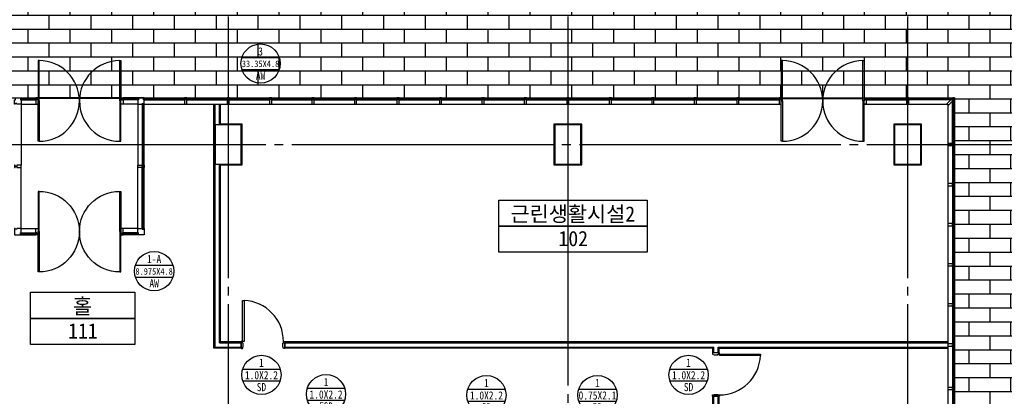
# Model space of a CAD drawing. Header units: millimetres. Extents: x 3445018 to 4174071, y -6064565 to -5122887.
# Tile 100 of 192: x 3789350 to 3811954, y -5532325 to -5523680. Entities that reach past the tile are written whole.
import ezdxf
from ezdxf.enums import TextEntityAlignment as Align

# ---------------------------------------------------------------- set-up
doc = ezdxf.new("R2010")
doc.units = ezdxf.units.MM
doc.header["$MEASUREMENT"] = 0
doc.linetypes.add('CEN', pattern=[66, 60, -2, 2, -2])
for name, color, linetype in [('AA-XXXX-창호부호', 7, 'CONTINUOUS'), ('CEN', 13, 'CEN'), ('DO', 7, 'CONTINUOUS'), ('door', 4, 'CONTINUOUS'), ('FIN', 6, 'CONTINUOUS'), ('HA1', 8, 'CONTINUOUS'), ('RBO', 1, 'CONTINUOUS'), ('TE2', 2, 'CONTINUOUS'), ('WA1', 2, 'CONTINUOUS'), ('WA3', 7, 'CONTINUOUS'), ('WIN1', 4, 'CONTINUOUS'), ('WIN2', 9, 'CONTINUOUS')]:
    doc.layers.add(name, color=color, linetype=linetype)
doc.styles.add('돋움체', font='txt')

# ---------------------------------------------------------------- blocks, each defined once
blk = doc.blocks.new('CW-1')
at = {"layer": 'door'}
for points in [[(704860, -1026992), (704879, -1026992), (704879, -1026980), (704829, -1026980), (704829, -1026992), (704848, -1026992)], [(704848, -1027028), (704829, -1027028), (704829, -1027130), (704879, -1027130), (704879, -1027028), (704860, -1027028)], [(704848, -1026992), (704848, -1027028)], [(704860, -1026992), (704860, -1027028)]]:
    blk.add_lwpolyline(points, dxfattribs=at)
blk = doc.blocks.new('CW-2')
at = {"layer": 'WIN1'}
blk.add_lwpolyline([(705467, -982124), (705441, -982124), (705477, -982160), (705503, -982160), (705605, -982262), (705570, -982262), (705570, -982297), (705468, -982195), (705468, -982168), (705432, -982132), (705432, -982159), (705420, -982147), (705420, -982112), (705455, -982112), (705467, -982124)], dxfattribs=at)
blk = doc.blocks.new('CW-3')
at = {"layer": 'door'}
for points in [[(723064, -1003919), (723045, -1003919), (723045, -1003817), (723095, -1003817), (723095, -1003919), (723095, -1003919)], [(723095, -1003955), (723095, -1003955), (723095, -1003967), (723045, -1003967), (723045, -1003955), (723064, -1003955)], [(723064, -1003955), (723064, -1003919)], [(723095, -1003955), (723095, -1003919)]]:
    blk.add_lwpolyline(points, dxfattribs=at)
blk = doc.blocks.new('DO_2000')
at = {"layer": 'HA1'}
for p, q in [((636242, -1005289), (636242, -1005439)), ((636267, -1005419), (638117, -1005419)), ((636267, -1005439), (638117, -1005439))]:
    blk.add_line(p, q, dxfattribs=at)
at = {"layer": 'WIN1'}
for points in [[(636267, -1004439), (636242, -1004439), (636242, -1005364), (636267, -1005364)], [(638117, -1004439), (638142, -1004439), (638142, -1005364), (638117, -1005364)], [(636267, -1006289), (636242, -1006289), (636242, -1005364), (636267, -1005364)], [(638117, -1006289), (638142, -1006289), (638142, -1005364), (638117, -1005364)]]:
    blk.add_lwpolyline(points, close=True, dxfattribs=at)
for centre, start, end in [((636267, -1005364), 270, 90), ((638117, -1005364), 90, 270)]:
    blk.add_arc(centre, 925, start, end, dxfattribs=at)
at = {"layer": 'HA1'}
blk.add_blockref('CW-3', (-86853, -1472), dxfattribs=at)
at = {"layer": 'HA1', "xscale": -1}
blk.add_blockref('CW-3', (1361237, -1472), dxfattribs=at)
blk = doc.blocks.new('d_1900 1')
at = {"layer": 'HA1'}
blk.add_line((723707, -1182920), (723707, -1182770), dxfattribs=at)
at = {"layer": 'WIN1'}
for points in [[(721832, -1181920), (721807, -1181920), (721807, -1182845), (721832, -1182845)], [(723682, -1181920), (723707, -1181920), (723707, -1182845), (723682, -1182845)], [(721832, -1183770), (721807, -1183770), (721807, -1182845), (721832, -1182845)], [(723682, -1183770), (723707, -1183770), (723707, -1182845), (723682, -1182845)]]:
    blk.add_lwpolyline(points, close=True, dxfattribs=at)
for centre, start, end in [((721832, -1182845), 270, 90), ((723682, -1182845), 90, 270)]:
    blk.add_arc(centre, 925, start, end, dxfattribs=at)
at = {"layer": 'HA1', "xscale": -1, "rotation": 180}
blk.add_blockref('CW-3', (-1288, -2186737), dxfattribs=at)
at = {"layer": 'HA1', "rotation": 180}
blk.add_blockref('CW-3', (1446802, -2186737), dxfattribs=at)
blk = doc.blocks.new('창호부호_수정')
at = {"layer": 'AA-XXXX-창호부호'}
for p, q in [((-1717, 540), (1717, 540)), ((-1717, -540), (1717, -540))]:
    blk.add_line(p, q, dxfattribs=at)
blk.add_circle((0, 0), 1800, dxfattribs=at)
at = {"layer": 'AA-XXXX-창호부호', "color": 3, "width": 0.85}
for tag, p in [('NO', (0, 1116)), ('창호', (0, -1116))]:
    blk.add_attdef(tag, text='', height=750, dxfattribs=at).set_placement(p, align=Align.MIDDLE_CENTER)
at = {"layer": 'AA-XXXX-창호부호', "color": 4, "width": 0.85}
blk.add_attdef('규격', text='', height=750, dxfattribs=at).set_placement((0, -24), align=Align.MIDDLE_CENTER)

msp = doc.modelspace()

# ---------------------------------------------------------------- hatches: boundary and pattern name
at = {"layer": 'HA1', "ltscale": 1000, "true_color": 0x939598}
h = msp.add_hatch(dxfattribs=at)
h.set_pattern_fill('AR-BRSTD', color=252, scale=120)
h.set_pattern_definition([(0, (2862666.85, -4397993.94), (0, 320.04), []), (90, (2862666.85, -4397993.94), (-480, 320.04), [320.04, -320.04])])
h.paths.add_polyline_path([(3778334.29, -5521695.309), (3772534.29, -5521695.309), (3772534.29, -5525470.309), (3776259.29, -5525470.309), (3776259.29, -5546820.309), (3772534.29, -5546820.309), (3772534.29, -5551595.309), (3815734.29, -5551595.309), (3815734.29, -5521695.309), (3802234.29, -5521695.309)])
h.paths.add_polyline_path([(3810809.29, -5525470.309), (3810809.29, -5546820.309), (3792209.289, -5546820.309), (3790724.835, -5546820.309), (3789234.29, -5546820.309), (3777459.29, -5546820.309), (3777459.29, -5525470.309)], flags=16)
h.paths.add_polyline_path([(3786634.29, -5526095.309), (3786634.29, -5526995.309), (3786034.29, -5526995.309), (3786034.29, -5526095.309)], flags=0)
h.paths.add_polyline_path([(3793834.29, -5526095.309), (3794434.29, -5526095.309), (3794434.29, -5526995.309), (3793934.29, -5526995.309), (3793934.29, -5531095.309), (3794434.29, -5531095.309), (3794434.29, -5531195.309), (3793834.29, -5531195.309), (3793834.29, -5526995.309)], flags=0)
h.paths.add_polyline_path([(3778834.29, -5526095.309), (3778834.29, -5526995.309), (3778234.29, -5526995.309), (3778234.29, -5526095.309)], flags=0)
h.paths.add_polyline_path([(3785084.29, -5532995.309), (3789334.29, -5532995.309), (3789334.29, -5533995.309), (3789234.29, -5533995.309), (3789134.29, -5533995.309), (3789134.29, -5535295.309), (3789234.29, -5535295.309), (3789334.29, -5535295.309), (3789334.29, -5536995.309), (3789234.29, -5536995.309), (3789134.29, -5536995.309), (3789134.29, -5538295.309), (3789234.29, -5538295.309), (3789334.29, -5538295.309), (3789334.29, -5539295.309), (3785084.29, -5539295.309)], flags=0)
h.paths.add_polyline_path([(3789304.29, -5533025.309), (3789304.29, -5533965.309), (3789234.29, -5533965.309), (3789234.29, -5533095.309), (3786534.29, -5533095.309), (3786534.29, -5539195.309), (3789234.29, -5539195.309), (3789234.29, -5538325.309), (3789304.29, -5538325.309), (3789304.29, -5539265.309), (3784864.29, -5539265.309), (3784864.29, -5536375.309), (3784934.29, -5536375.309), (3784934.29, -5539195.309), (3786534.29, -5539195.309), (3786534.29, -5533095.309), (3784934.29, -5533095.309), (3784934.29, -5535565.309), (3784864.29, -5535565.309), (3784864.29, -5533025.309)], flags=0)
h.paths.add_polyline_path([(3782889.29, -5532995.309), (3782934.29, -5532995.309), (3783084.29, -5532995.309), (3783084.29, -5534415.309), (3782984.29, -5534415.309), (3782889.29, -5534415.309), (3782889.29, -5535515.309), (3782984.29, -5535515.309), (3783084.29, -5535515.309), (3783084.29, -5536775.309), (3782984.29, -5536775.309), (3782889.29, -5536775.309), (3782889.29, -5537875.309), (3782993.332, -5537875.309), (3783093.332, -5537875.309), (3783084.29, -5539295.309), (3782889.29, -5539295.309), (3782889.29, -5539195.309), (3778834.29, -5539195.309), (3778134.29, -5539195.309), (3778134.29, -5538695.309), (3778834.29, -5538695.309), (3778834.29, -5539005.309), (3782794.29, -5539005.309), (3782803.332, -5537905.309), (3782889.29, -5537905.309), (3782889.29, -5536775.309), (3782764.29, -5536775.309), (3782764.29, -5536270.309), (3781624.29, -5536270.309), (3781624.29, -5537875.309), (3781474.29, -5537875.309), (3780874.29, -5537875.309), (3780874.29, -5536270.309), (3779409.29, -5536270.309), (3779409.29, -5537470.309), (3779379.29, -5537470.309), (3779259.29, -5537470.309), (3779259.29, -5537440.309, 0.052994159), (3779245.885, -5537314.19), (3778667.054, -5537469.287), (3778659.29, -5537440.309), (3778659.29, -5537470.309), (3778509.29, -5537470.309), (3778359.29, -5537470.309), (3778359.29, -5537440.309, 0.052994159), (3778345.885, -5537314.19), (3777767.054, -5537469.287), (3777759.29, -5537440.309), (3778338.845, -5537285.018), (3778346.61, -5537313.996), (3778345.885, -5537314.19, -0.052994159), (3778359.29, -5537440.309), (3778479.29, -5537440.309), (3778479.29, -5536270.309), (3781474.29, -5536270.309), (3781474.29, -5537875.309), (3781624.29, -5537875.309), (3781624.29, -5536270.309), (3782764.29, -5536270.309), (3782764.29, -5536775.309), (3782889.29, -5536775.309), (3782889.29, -5535515.309), (3782764.29, -5535515.309), (3782764.29, -5536020.309), (3781624.29, -5536020.309), (3781624.29, -5534415.309), (3781474.29, -5534415.309), (3781474.29, -5536020.309), (3778479.29, -5536020.309), (3778479.29, -5535900.309), (3778479.29, -5534850.309), (3778359.29, -5534850.309, -0.052994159), (3778345.885, -5534976.429), (3778346.61, -5534976.623), (3778338.845, -5535005.601), (3777759.29, -5534850.309), (3777609.29, -5534850.309), (3777609.29, -5534820.309), (3777759.29, -5534820.309), (3777759.29, -5534850.309), (3777767.054, -5534821.331), (3778345.885, -5534976.429, 0.052994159), (3778359.29, -5534850.309), (3778359.29, -5534820.309), (3778509.29, -5534820.309), (3778659.29, -5534820.309), (3778659.29, -5534850.309), (3778667.054, -5534821.331), (3779245.885, -5534976.429, 0.052994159), (3779259.29, -5534850.309), (3779259.29, -5534820.309), (3779409.29, -5534820.309), (3779409.29, -5534850.309), (3779409.29, -5536020.309), (3780874.29, -5536020.309), (3780874.29, -5534415.309), (3781474.29, -5534415.309), (3781624.29, -5534415.309), (3781624.29, -5536020.309), (3782764.29, -5536020.309), (3782764.29, -5535515.309), (3782889.29, -5535515.309), (3782889.29, -5534385.309), (3782794.29, -5534385.309), (3782794.29, -5533285.309), (3778834.29, -5533285.309), (3778834.29, -5533595.309), (3778134.29, -5533595.309), (3778134.29, -5533095.309), (3778834.29, -5533095.309), (3782889.29, -5533095.309)], flags=0)
h.paths.add_polyline_path([(3792384.29, -5532995.309), (3795384.29, -5532995.309), (3795384.29, -5535595.309), (3798884.29, -5535595.309), (3798884.29, -5535495.309), (3799334.542, -5535495.309), (3799334.542, -5535595.309), (3795384.29, -5535595.309), (3795384.29, -5539295.309), (3792384.29, -5539295.309)], flags=0)
h.paths.add_polyline_path([(3795854.29, -5533025.309), (3795854.29, -5533095.309), (3792584.29, -5533095.309), (3792584.29, -5539195.309), (3795954.29, -5539195.309), (3795954.29, -5539265.309), (3792414.29, -5539265.309), (3792414.29, -5533025.309)], flags=0)
h.paths.add_polyline_path([(3782984.29, -5535545.309), (3783054.29, -5535545.309), (3783054.29, -5536745.309), (3782984.29, -5536745.309)], flags=0)
h.paths.add_polyline_path([(3789234.29, -5535325.309), (3789304.29, -5535325.309), (3789304.29, -5536965.309), (3789234.29, -5536965.309)], flags=0)
h.paths.add_polyline_path([(3779379.29, -5535900.309), (3779379.29, -5536020.309), (3778509.29, -5536020.309), (3778509.29, -5535900.309)], flags=0)
h.paths.add_polyline_path([(3796914.29, -5533025.309), (3799554.29, -5533025.309), (3799554.29, -5533095.309), (3796914.29, -5533095.309)], flags=0)
h.paths.add_polyline_path([(3801634.29, -5526095.309), (3802234.29, -5526095.309), (3802234.29, -5526995.309), (3801634.29, -5526995.309)], flags=0)
h.paths.add_polyline_path([(3800614.29, -5533025.309), (3802154.29, -5533025.309), (3802154.29, -5533095.309), (3801584.29, -5533095.309), (3801584.29, -5539195.309), (3803184.29, -5539195.309), (3803184.29, -5533095.309), (3802964.29, -5533095.309), (3802964.29, -5533025.309), (3803404.29, -5533025.309), (3803404.29, -5539265.309), (3796764.29, -5539265.309), (3796764.29, -5539195.309), (3801584.29, -5539195.309), (3801584.29, -5533095.309), (3800614.29, -5533095.309)], flags=0)
h.paths.add_polyline_path([(3793834.29, -5541095.309), (3794434.29, -5541095.309), (3794434.29, -5541195.309), (3793934.29, -5541195.309), (3793934.29, -5545295.309), (3794434.29, -5545295.309), (3794434.29, -5546195.309), (3793834.29, -5546195.309), (3793834.29, -5545295.309)], flags=0)
h.paths.add_polyline_path([(3786634.29, -5545295.309), (3786634.29, -5546195.309), (3786034.29, -5546195.309), (3786034.29, -5545295.309)], flags=0)
h.paths.add_polyline_path([(3778834.29, -5545295.309), (3778834.29, -5546195.309), (3778234.29, -5546195.309), (3778234.29, -5545295.309)], flags=0)
h.paths.add_polyline_path([(3809434.29, -5526095.309), (3810034.29, -5526095.309), (3810034.29, -5526995.309), (3809434.29, -5526995.309)], flags=0)
h.paths.add_polyline_path([(3809434.29, -5533095.309), (3810134.29, -5533095.309), (3810134.29, -5533595.309), (3809434.29, -5533595.309)], flags=0)
h.paths.add_polyline_path([(3801634.29, -5545295.309), (3802234.29, -5545295.309), (3802234.29, -5546195.309), (3801634.29, -5546195.309)], flags=0)
h.paths.add_polyline_path([(3809434.29, -5538695.309), (3810134.29, -5538695.309), (3810134.29, -5539195.309), (3809434.29, -5539195.309)], flags=0)
h.paths.add_polyline_path([(3809434.29, -5545295.309), (3810034.29, -5545295.309), (3810034.29, -5546195.309), (3809434.29, -5546195.309)], flags=0)

# ---------------------------------------------------------------- linework, layer by layer
at = {"layer": 'CEN', "ltscale": 100}
for p, q in [((3794134.29, -5510409.833), (3794134.29, -5554758.274)), ((3801934.29, -5510409.833), (3801934.29, -5526095.309)), ((3809734.29, -5510409.833), (3809734.29, -5554758.274)), ((3801934.28, -5526075.297), (3801934.29, -5554758.274)), ((3769198.874, -5526545.309), (3820057.54, -5526545.309))]:
    msp.add_line(p, q, dxfattribs=at)
at = {"layer": 'DO', "color": 4}
for points in [[(3794464.29, -5531065.309), (3794464.29, -5530125.961), (3794499.29, -5530125.961), (3794499.29, -5531065.309)], [(3805414.29, -5531355.309), (3806353.638, -5531355.309), (3806353.638, -5531390.309), (3805414.29, -5531390.309)]]:
    msp.add_lwpolyline(points, close=True, dxfattribs=at)
for points in [[(3794479.29, -5531185.309), (3794479.29, -5531105.309), (3794464.29, -5531105.309), (3794464.29, -5531065.309), (3794434.29, -5531065.309), (3794434.29, -5531225.309), (3794464.29, -5531225.309), (3794479.29, -5531185.309)], [(3795389.29, -5531185.309), (3795389.29, -5531105.309), (3795404.29, -5531105.309), (3795404.29, -5531065.309), (3795434.29, -5531065.309), (3795434.29, -5531225.309), (3795404.29, -5531225.309), (3795389.29, -5531185.309)], [(3805294.29, -5531370.309), (3805374.29, -5531370.309), (3805374.29, -5531355.309), (3805414.29, -5531355.309), (3805414.29, -5531325.309), (3805254.29, -5531325.309), (3805254.29, -5531355.309), (3805294.29, -5531370.309)], [(3805294.29, -5532280.309), (3805374.29, -5532280.309), (3805374.29, -5532295.309), (3805414.29, -5532295.309), (3805414.29, -5532325.309), (3805254.29, -5532325.309), (3805254.29, -5532295.309), (3805294.29, -5532280.309)]]:
    msp.add_lwpolyline(points, dxfattribs=at)
for centre, start, end in [((3794464.29, -5531065.309), 0, 87.8661532), ((3805414.29, -5531355.309), 270, 357.8661532)]:
    msp.add_arc(centre, 940, start, end, dxfattribs=at)
at = {"layer": 'FIN', "color": 252, "true_color": 0x939598}
for points in [[(3794434.29, -5531219.309), (3793810.29, -5531219.309), (3793810.29, -5525620.309), (3793810.29, -5525620.309), (3793810.29, -5525620.309)], [(3794434.29, -5531207.309), (3793822.29, -5531207.309), (3793822.29, -5525620.309)], [(3793946.29, -5526095.309), (3793946.29, -5525620.309)], [(3793958.29, -5526095.309), (3793958.29, -5525620.309)], [(3793964.29, -5527015.309), (3794454.29, -5527015.309), (3794454.29, -5526075.309), (3793958.29, -5526075.309)], [(3794434.29, -5531083.309), (3793946.29, -5531083.309), (3793946.29, -5526995.309)], [(3794434.29, -5531071.309), (3793958.29, -5531071.309), (3793958.29, -5526995.309)], [(3794434.29, -5531071.309), (3794434.29, -5531095.309)], [(3810659.29, -5531071.309), (3795434.29, -5531071.309)], [(3795434.29, -5531071.309), (3795434.29, -5531095.309)], [(3810659.29, -5531083.309), (3795434.29, -5531083.309)], [(3794434.29, -5531219.309), (3794434.29, -5531195.309)], [(3795434.29, -5531219.309), (3795434.29, -5531195.309)], [(3805272.29, -5531325.309), (3805272.29, -5531207.309), (3795434.29, -5531207.309)], [(3805284.29, -5531325.309), (3805260.29, -5531325.309), (3805260.29, -5531219.309), (3795434.29, -5531219.309)], [(3805384.29, -5531325.309), (3805408.29, -5531325.309), (3805408.29, -5531219.309), (3810659.29, -5531219.309)], [(3805396.29, -5531325.309), (3805396.29, -5531207.309), (3810659.29, -5531207.309)], [(3795434.29, -5541071.309), (3805260.29, -5541071.309), (3805260.29, -5532325.309), (3805284.29, -5532325.309)], [(3795434.29, -5541083.309), (3805272.29, -5541083.309), (3805272.29, -5532325.309)], [(3805408.29, -5546670.309), (3805408.29, -5532325.309), (3805384.29, -5532325.309)], [(3805396.29, -5546670.309), (3805396.29, -5532325.309)]]:
    msp.add_lwpolyline(points, dxfattribs=at)
for points in [[(3801614.28, -5527015.297), (3802254.28, -5527015.297), (3802254.28, -5526075.297), (3801614.28, -5526075.297)], [(3809414.289, -5527015.297), (3810054.289, -5527015.297), (3810054.289, -5526075.297), (3809414.289, -5526075.297)]]:
    msp.add_lwpolyline(points, close=True, dxfattribs=at)
at = {"layer": 'HA1', "color": 252, "true_color": 0x939598}
for p, q in [((3806834.289, -5525620.309), (3806834.29, -5525470.309)), ((3806859.289, -5525470.309), (3808709.289, -5525470.309)), ((3806859.289, -5525490.309), (3808709.289, -5525490.309))]:
    msp.add_line(p, q, dxfattribs=at)
at = {"layer": 'HA1', "color": 252, "ltscale": 1000, "true_color": 0x939598}
msp.add_lwpolyline([(3790724.835, -5546820.309), (3789234.29, -5546820.309), (3777459.29, -5546820.309), (3777459.29, -5525470.309), (3810809.29, -5525470.309), (3810809.29, -5525470.309), (3810809.29, -5546820.309), (3792209.289, -5546820.309), (3790724.835, -5546820.309)], dxfattribs=at)
at = {"layer": 'RBO', "color": 252, "true_color": 0x939598}
for points in [[(3800351.465, -5528420.201), (3800351.465, -5527820.201), (3803751.465, -5527820.201), (3803751.465, -5528420.201)], [(3800351.465, -5529020.201), (3800351.465, -5528420.201), (3803751.465, -5528420.201), (3803751.465, -5529020.201)], [(3789594.635, -5530537.201), (3789594.635, -5529937.201), (3791994.635, -5529937.201), (3791994.635, -5530537.201)], [(3789594.635, -5531137.201), (3789594.635, -5530537.201), (3791994.635, -5530537.201), (3791994.635, -5531137.201)]]:
    msp.add_lwpolyline(points, close=True, dxfattribs=at)
at = {"layer": 'WA1', "color": 252, "true_color": 0x939598}
for points in [[(3793834.29, -5526995.309), (3794434.29, -5526995.309), (3794434.29, -5526095.309), (3793834.29, -5526095.309)], [(3801634.29, -5526995.309), (3802234.29, -5526995.309), (3802234.29, -5526095.309), (3801634.29, -5526095.309)], [(3809434.29, -5526995.309), (3810034.29, -5526995.309), (3810034.29, -5526095.309), (3809434.29, -5526095.309)]]:
    msp.add_lwpolyline(points, close=True, dxfattribs=at)
at = {"layer": 'WA3', "color": 252, "true_color": 0x939598}
for p, q in [((3793834.29, -5526095.309), (3793834.29, -5525620.309)), ((3793934.29, -5526095.309), (3793934.29, -5525620.309)), ((3793834.29, -5531195.309), (3793834.29, -5526995.309)), ((3793934.29, -5531095.309), (3793934.29, -5526995.309)), ((3793934.29, -5531095.309), (3794434.29, -5531095.309)), ((3794434.29, -5531195.309), (3794434.29, -5531095.309)), ((3795434.29, -5531095.309), (3810659.29, -5531095.309)), ((3795434.29, -5531195.309), (3795434.29, -5531095.309)), ((3793834.29, -5531195.309), (3794434.29, -5531195.309)), ((3795434.29, -5531195.309), (3805284.29, -5531195.309)), ((3805384.29, -5531325.309), (3805284.29, -5531325.309)), ((3805384.29, -5531195.309), (3810659.29, -5531195.309)), ((3805284.29, -5532325.309), (3805384.29, -5532325.309))]:
    msp.add_line(p, q, dxfattribs=at)
for points in [[(3805284.29, -5531325.309), (3805284.29, -5531195.309)], [(3805384.29, -5531325.309), (3805384.29, -5531195.309)], [(3805284.29, -5541095.309), (3805284.29, -5532325.309)], [(3805384.29, -5546670.309), (3805384.29, -5532325.309)]]:
    msp.add_lwpolyline(points, dxfattribs=at)
at = {"layer": 'WIN1'}
for p, q in [((3789740.79, -5525500.309), (3789365.29, -5525500.309)), ((3789384.289, -5525482.309), (3789721.79, -5525482.309)), ((3789384.289, -5525518.309), (3789721.79, -5525518.309)), ((3791702.789, -5525500.309), (3792078.289, -5525500.309)), ((3792059.289, -5525482.309), (3791721.789, -5525482.309)), ((3792059.289, -5525518.309), (3791721.789, -5525518.309)), ((3792190.289, -5525500.31), (3793152.643, -5525500.309)), ((3793133.643, -5525482.309), (3792209.289, -5525482.309)), ((3792209.29, -5525518.31), (3793133.643, -5525518.309)), ((3793165.29, -5525500.31), (3794127.643, -5525500.309)), ((3794108.643, -5525482.309), (3793184.29, -5525482.309)), ((3793184.29, -5525518.31), (3794108.643, -5525518.309)), ((3794140.29, -5525500.309), (3795102.643, -5525500.309)), ((3795083.643, -5525482.309), (3794159.29, -5525482.309)), ((3794159.29, -5525518.309), (3795083.643, -5525518.309)), ((3795115.29, -5525500.309), (3796077.643, -5525500.309)), ((3796058.643, -5525482.309), (3795134.29, -5525482.309)), ((3795134.29, -5525518.309), (3796058.643, -5525518.309)), ((3796090.29, -5525500.309), (3797052.643, -5525500.309)), ((3797033.643, -5525482.309), (3796109.29, -5525482.309)), ((3796109.29, -5525518.309), (3797033.643, -5525518.309)), ((3797065.29, -5525500.309), (3798027.643, -5525500.309)), ((3798008.643, -5525482.309), (3797084.29, -5525482.309)), ((3797084.29, -5525518.309), (3798008.643, -5525518.309)), ((3798040.29, -5525500.309), (3799002.643, -5525500.309)), ((3798983.643, -5525482.309), (3798059.29, -5525482.309)), ((3798059.29, -5525518.309), (3798983.643, -5525518.309)), ((3799015.29, -5525500.309), (3799977.643, -5525500.309)), ((3799958.643, -5525482.309), (3799034.29, -5525482.309)), ((3799034.29, -5525518.309), (3799958.643, -5525518.309)), ((3799990.29, -5525500.309), (3800952.643, -5525500.309)), ((3800933.643, -5525482.309), (3800009.29, -5525482.309)), ((3800009.29, -5525518.309), (3800933.643, -5525518.309)), ((3800965.289, -5525500.309), (3801927.642, -5525500.309)), ((3801908.642, -5525482.309), (3800984.289, -5525482.309)), ((3800984.289, -5525518.309), (3801908.643, -5525518.309)), ((3801940.29, -5525500.309), (3802902.643, -5525500.309)), ((3802883.643, -5525482.309), (3801959.29, -5525482.309)), ((3801959.29, -5525518.309), (3802883.643, -5525518.309)), ((3802915.29, -5525500.309), (3803877.643, -5525500.309)), ((3803858.643, -5525482.309), (3802934.29, -5525482.309)), ((3802934.29, -5525518.309), (3803858.643, -5525518.309)), ((3803890.29, -5525500.309), (3804852.643, -5525500.309)), ((3804833.643, -5525482.309), (3803909.29, -5525482.309)), ((3803909.29, -5525518.309), (3804833.643, -5525518.309)), ((3804865.29, -5525500.309), (3805827.643, -5525500.309)), ((3805808.643, -5525482.309), (3804884.29, -5525482.309)), ((3804884.29, -5525518.309), (3805808.643, -5525518.309)), ((3805840.29, -5525500.309), (3806802.643, -5525500.309)), ((3806783.643, -5525482.309), (3805859.29, -5525482.309)), ((3805859.29, -5525518.309), (3806783.643, -5525518.309)), ((3808765.289, -5525500.309), (3809727.642, -5525500.309)), ((3809708.642, -5525482.309), (3808784.289, -5525482.309)), ((3808784.289, -5525518.309), (3809708.643, -5525518.309)), ((3810770.804, -5525500.309), (3809740.936, -5525500.309)), ((3809759.936, -5525482.309), (3810761.934, -5525482.309)), ((3810725.934, -5525518.309), (3809759.936, -5525518.309)), ((3810779.29, -5526539.309), (3810779.29, -5525508.795)), ((3810797.29, -5525517.665), (3810797.29, -5526520.309)), ((3792161.289, -5525601.31), (3792161.289, -5527039.309)), ((3792179.289, -5525601.31), (3792179.289, -5527039.309)), ((3792197.289, -5525601.31), (3792197.289, -5527039.309)), ((3810761.29, -5526520.309), (3810761.29, -5525553.665)), ((3810761.29, -5526570.309), (3810761.29, -5527440.309)), ((3810779.29, -5526551.309), (3810779.29, -5527459.309)), ((3810797.29, -5527440.309), (3810797.29, -5526570.309)), ((3792161.289, -5528489.309), (3792161.289, -5527051.309)), ((3792179.289, -5528489.309), (3792179.289, -5527051.309)), ((3792197.289, -5528489.309), (3792197.289, -5527051.309)), ((3792197.289, -5527170.309), (3792197.289, -5528420.309)), ((3810761.29, -5527490.309), (3810761.29, -5528360.309)), ((3810779.29, -5527471.309), (3810779.29, -5528379.309)), ((3810797.29, -5528360.309), (3810797.29, -5527490.309)), ((3810761.29, -5528410.309), (3810761.29, -5529280.309)), ((3810779.29, -5528391.309), (3810779.29, -5529299.309)), ((3810797.29, -5529280.309), (3810797.29, -5528410.309)), ((3789740.79, -5528590.309), (3789365.29, -5528590.309)), ((3789384.289, -5528572.309), (3789721.79, -5528572.309)), ((3789384.289, -5528608.309), (3789721.79, -5528608.309)), ((3791702.789, -5528590.309), (3792078.289, -5528590.309)), ((3792059.289, -5528572.309), (3791721.789, -5528572.309)), ((3792059.289, -5528608.309), (3791721.789, -5528608.309)), ((3810761.29, -5529330.309), (3810761.29, -5530200.309)), ((3810779.29, -5529311.309), (3810779.29, -5530219.309)), ((3810797.29, -5530200.309), (3810797.29, -5529330.309)), ((3810761.29, -5530250.309), (3810761.29, -5531120.309)), ((3810779.29, -5530231.309), (3810779.29, -5531139.309)), ((3810797.29, -5531120.309), (3810797.29, -5530250.309)), ((3810779.29, -5531151.309), (3810779.29, -5532139.309)), ((3810761.29, -5531170.309), (3810761.29, -5532120.309)), ((3810797.29, -5532120.309), (3810797.29, -5531170.309)), ((3810761.29, -5532170.309), (3810761.29, -5533120.309)), ((3810779.29, -5532151.309), (3810779.29, -5533139.309)), ((3810797.29, -5533120.309), (3810797.29, -5532170.309))]:
    msp.add_line(p, q, dxfattribs=at)
for points in [[(3806859.289, -5524620.309), (3806834.289, -5524620.309), (3806834.289, -5525545.309), (3806859.289, -5525545.309)], [(3808709.289, -5524620.309), (3808734.289, -5524620.309), (3808734.289, -5525545.309), (3808709.289, -5525545.309)], [(3806859.289, -5526470.309), (3806834.289, -5526470.309), (3806834.289, -5525545.309), (3806859.289, -5525545.309)], [(3808709.289, -5526470.309), (3808734.289, -5526470.309), (3808734.289, -5525545.309), (3808709.289, -5525545.309)]]:
    msp.add_lwpolyline(points, close=True, dxfattribs=at)
for points in [[(3789384.289, -5525482.309), (3789365.29, -5525482.309), (3789365.29, -5525518.309), (3789384.289, -5525518.309), (3789384.29, -5525620.309), (3789282.289, -5525620.309), (3789282.289, -5525601.309), (3789246.289, -5525601.309), (3789246.289, -5525620.309), (3789234.29, -5525620.309), (3789234.29, -5525518.309), (3789253.289, -5525518.309), (3789253.289, -5525482.309), (3789234.29, -5525482.309), (3789234.29, -5525470.309), (3789384.289, -5525470.309)], [(3789384.289, -5525470.309), (3789384.289, -5525482.309)], [(3792059.289, -5525470.309), (3792059.289, -5525482.309)], [(3792209.289, -5525482.309), (3792209.289, -5525470.309), (3792059.289, -5525470.309)], [(3792059.289, -5525482.309), (3792078.289, -5525482.309), (3792078.289, -5525518.309), (3792059.289, -5525518.309), (3792059.289, -5525620.309), (3792161.289, -5525620.309), (3792161.289, -5525601.31), (3792197.289, -5525601.31), (3792197.289, -5525620.309), (3792209.289, -5525620.309), (3792209.289, -5525518.309), (3792190.29, -5525518.309), (3792190.29, -5525482.309), (3792209.29, -5525482.309)], [(3789384.289, -5528608.309), (3789365.29, -5528608.309), (3789365.29, -5528572.309), (3789384.289, -5528572.309), (3789384.29, -5528470.309), (3789282.289, -5528470.309), (3789282.289, -5528489.309), (3789246.289, -5528489.309), (3789246.289, -5528470.309), (3789234.29, -5528470.309), (3789234.29, -5528620.309), (3789384.289, -5528620.309)], [(3789384.289, -5528620.309), (3789384.289, -5528590.309)], [(3792059.489, -5528608.309), (3792078.489, -5528608.309), (3792078.489, -5528572.309), (3792059.289, -5528572.309), (3792059.289, -5528470.309), (3792161.289, -5528470.309), (3792161.289, -5528489.309), (3792197.289, -5528489.309), (3792197.289, -5528470.309), (3792209.289, -5528470.309), (3792209.289, -5528620.309), (3792059.289, -5528620.309)], [(3792059.289, -5528620.309), (3792059.289, -5528608.309)]]:
    msp.add_lwpolyline(points, dxfattribs=at)
for centre, start, end in [((3806859.289, -5525545.309), 270, 90), ((3808709.289, -5525545.309), 90, 270)]:
    msp.add_arc(centre, 925, start, end, dxfattribs=at)
at = {"layer": 'WIN2'}
for p, q in [((3789384.289, -5525470.309), (3789721.79, -5525470.309)), ((3792059.289, -5525470.309), (3791721.789, -5525470.309)), ((3789384.29, -5525620.309), (3789384.289, -5527020.309)), ((3789384.29, -5525620.309), (3789721.79, -5525620.309)), ((3792059.289, -5525620.309), (3791721.789, -5525620.309)), ((3792059.289, -5525620.309), (3792059.289, -5527020.309)), ((3789384.29, -5528470.309), (3789384.29, -5527070.309)), ((3792059.289, -5528470.309), (3792059.289, -5527070.309)), ((3789384.289, -5528620.309), (3789721.79, -5528620.309)), ((3789384.29, -5528470.309), (3789721.79, -5528470.309)), ((3792059.289, -5528470.309), (3791721.789, -5528470.309)), ((3792059.289, -5528620.309), (3791721.789, -5528620.309))]:
    msp.add_line(p, q, dxfattribs=at)
for points in [[(3800984.289, -5525470.309), (3806784.29, -5525470.309)], [(3808784.289, -5525470.309), (3810809.29, -5525470.309), (3810809.29, -5536313.166)], [(3792209.289, -5528470.309), (3792209.289, -5525620.309), (3800984.289, -5525620.309)], [(3800934.289, -5525620.309), (3806834.289, -5525620.309)], [(3808734.289, -5525620.309), (3810659.29, -5525620.309), (3810659.29, -5536313.166)]]:
    msp.add_lwpolyline(points, dxfattribs=at)

# ---------------------------------------------------------------- block references
at = {"layer": 'AA-XXXX-창호부호'}
ref = msp.add_blockref('창호부호_수정', (3794879.198, -5524686.641), dxfattribs=dict(at, xscale=0.25, yscale=0.25, zscale=0.25))
ref.add_attrib('NO', '3', dxfattribs={"color": 3, "height": 187.5, "width": 0.85}).set_placement((3794879.198, -5524407.641), align=Align.MIDDLE_CENTER)
ref.add_attrib('규격', '33.35X4.8', dxfattribs={"color": 4, "height": 150, "width": 0.85}).set_placement((3794879.198, -5524692.572), align=Align.MIDDLE_CENTER)
ref.add_attrib('창호', 'AW', dxfattribs={"color": 3, "height": 187.5, "width": 0.85}).set_placement((3794879.198, -5524965.641), align=Align.MIDDLE_CENTER)
ref = msp.add_blockref('창호부호_수정', (3792436.352, -5529452.288), dxfattribs=dict(at, xscale=0.25, yscale=0.25, zscale=0.25))
ref.add_attrib('NO', '1-A', dxfattribs={"color": 3, "height": 187.5, "width": 0.85}).set_placement((3792436.352, -5529173.288), align=Align.MIDDLE_CENTER)
ref.add_attrib('규격', '8.975X4.8', dxfattribs={"color": 4, "height": 150, "width": 0.85}).set_placement((3792436.352, -5529458.218), align=Align.MIDDLE_CENTER)
ref.add_attrib('창호', 'AW', dxfattribs={"color": 3, "height": 187.5, "width": 0.85}).set_placement((3792436.352, -5529731.288), align=Align.MIDDLE_CENTER)
at = {"layer": 'AA-XXXX-창호부호', "xscale": 0.25, "yscale": 0.25, "zscale": 0.25}
for p, values in [((3794899.618, -5531834.634), {'NO': '1', '규격': '1.0X2.2', '창호': 'SD'}), ((3804704.693, -5531834.634), {'NO': '1', '규격': '1.0X2.2', '창호': 'SD'}), ((3796382.758, -5532277.043), {'NO': '1', '규격': '1.0X2.2', '창호': 'FSD'}), ((3800065.088, -5532298.801), {'NO': '1', '규격': '1.0X2.2', '창호': 'SD'}), ((3802614.415, -5532298.801), {'NO': '1', '규격': '0.75X2.1', '창호': 'PD'})]:
    msp.add_blockref('창호부호_수정', p, dxfattribs=at).add_auto_attribs(values)
at = {"layer": 'HA1', "color": 252, "true_color": 0x939598, "xscale": -1, "rotation": 180}
for name, p in [('CW-3', (3083739.25, -6529437.347)), ('d_1900 1', (3067964.852, -6711390.15))]:
    msp.add_blockref(name, p, dxfattribs=at)
at = {"layer": 'HA1', "color": 252, "true_color": 0x939598, "rotation": 180}
msp.add_blockref('CW-3', (4531829.329, -6529437.347), dxfattribs=at)
at = {"layer": 'HA1', "xscale": -1}
msp.add_blockref('CW-2', (4516229.329, -4543358.32), dxfattribs=at)
at = {"layer": 'WIN1', "color": 252, "true_color": 0x939598}
for name, p, rotation in [('DO_2000', (4427913.946, -6530909.122), 180), ('CW-1', (4837789.437, -4821691.747), 270), ('CW-1', (2762254.142, -6231898.871), 90), ('CW-1', (4837789.437, -4822611.747), 270), ('CW-1', (4837789.437, -4823531.747), 270), ('CW-1', (4837789.437, -4824451.747), 270), ('CW-1', (4837789.437, -4825371.747), 270), ('CW-1', (4837789.437, -4826291.747), 270), ('CW-1', (4837789.437, -4827291.747), 270)]:
    msp.add_blockref(name, p, dxfattribs=dict(at, rotation=rotation))
for p in [(3088305.727, -4498490.162), (3089280.727, -4498490.162), (3090255.727, -4498490.162), (3091230.727, -4498490.162), (3092205.727, -4498490.162), (3093180.727, -4498490.162), (3094155.727, -4498490.162), (3095130.727, -4498490.162), (3096105.727, -4498490.162), (3097080.727, -4498490.162), (3098055.727, -4498490.162), (3099030.727, -4498490.162), (3100005.727, -4498490.162), (3100980.727, -4498490.162), (3104880.727, -4498490.162)]:
    msp.add_blockref('CW-1', p, dxfattribs=at)
at = {"layer": 'WIN1', "color": 252, "true_color": 0x939598, "xscale": -1, "rotation": 270}
msp.add_blockref('CW-1', (4819189.437, -6231898.871), dxfattribs=at)

# ---------------------------------------------------------------- texts
at = {"layer": 'TE2', "color": 252, "true_color": 0x939598, "style": '돋움체'}
for s, p in [('근린생활시설2', (3802047.334, -5528134.037)), ('102', (3802057.757, -5528706.679)), ('홀', (3790790.504, -5530251.037)), ('111', (3790800.926, -5530823.679))]:
    msp.add_text(s, height=350, dxfattribs=at).set_placement(p, align=Align.MIDDLE)

doc.saveas('drawing.dxf')
